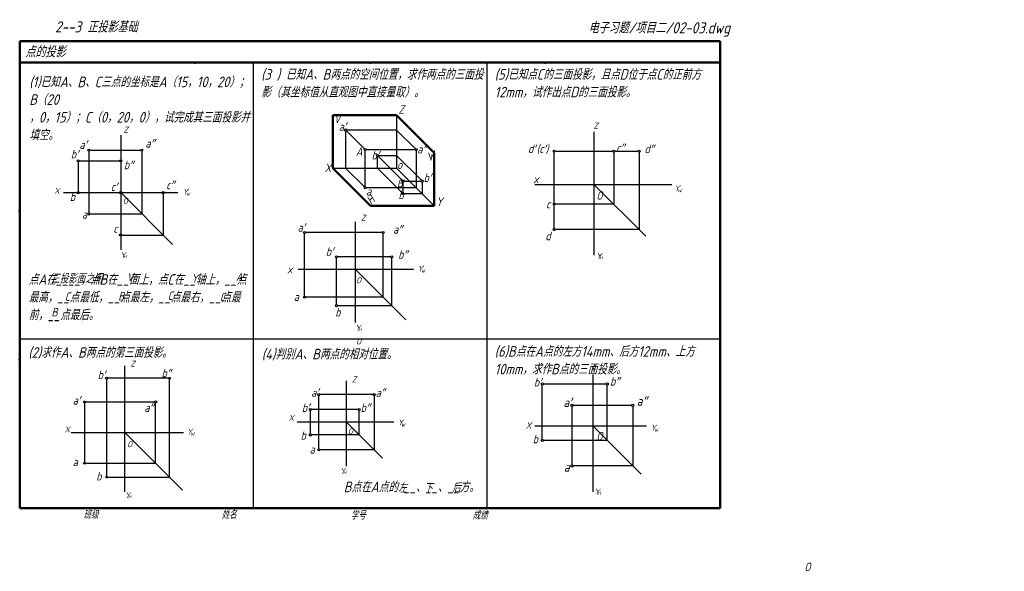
# Model space of a CAD drawing. Header units: millimetres. Extents: x 79 to 543, y 42 to 302.
import ezdxf

# ---------------------------------------------------------------- set-up
doc = ezdxf.new("R2010")
doc.units = ezdxf.units.MM
doc.header["$LTSCALE"] = 0.7
for name, color, linetype, lineweight in [('文字层', 227, 'Continuous', 20), ('答案层', 1, 'Continuous', 25), ('粗实线层', 7, 'Continuous', 50)]:
    doc.layers.add(name, color=color, linetype=linetype, lineweight=lineweight)
doc.layers.add('细实线层', color=7, linetype='Continuous')
doc.styles.add('工程字体（斜）', font='gbeitc.shx', dxfattribs={"bigfont": 'gbcbig.shx'})
doc.styles.add('工程斜体', font='gbeitc.shx', dxfattribs={"bigfont": 'gbcbig.shx'})

msp = doc.modelspace()

# ---------------------------------------------------------------- linework, layer by layer
at = {"layer": '答案层', "ltscale": 0.5}
for p, q in [((111.48, 240.21), (111.48, 211.21)), ((111.98, 240.71), (135.98, 240.71)), ((136.48, 240.21), (136.48, 210.71)), ((106.48, 235.21), (106.48, 220.71)), ((106.98, 235.71), (126.48, 235.71)), ((146.48, 220.71), (146.48, 200.71)), ((111.98, 210.71), (136.48, 210.71)), ((126.48, 200.71), (146.48, 200.71)), ((213.14, 171.91), (213.14, 201.41)), ((249.65, 201.91), (213.64, 201.91)), ((250.15, 171.41), (250.15, 201.41)), ((253.65, 190.41), (228.65, 190.41)), ((228.15, 167.91), (228.15, 189.91)), ((254.15, 167.41), (254.15, 189.91)), ((250.15, 171.41), (213.64, 171.41)), ((254.15, 167.41), (228.65, 167.41))]:
    msp.add_line(p, q, dxfattribs=at)
at = {"layer": '答案层'}
for p, q in [((359.21, 240.28), (370.21, 240.28)), ((370.71, 239.78), (370.71, 203.28)), ((330.71, 203.78), (330.71, 214.78)), ((370.71, 203.28), (331.21, 203.28)), ((119.89, 87.01), (119.89, 132.73)), ((149.52, 133.23), (120.39, 133.23)), ((325.09, 104.42), (325.09, 130.02)), ((325.59, 130.52), (355.19, 130.52)), ((355.69, 103.92), (355.69, 130.02)), ((109.82, 122.08), (142.44, 122.08)), ((142.94, 93.18), (142.94, 121.58)), ((355.69, 103.92), (325.59, 103.92)), ((109.82, 93.18), (142.94, 93.18))]:
    msp.add_line(p, q, dxfattribs=at)
at = {"layer": '答案层', "ltscale": 0.5}
for centre in [(111.48, 240.71), (136.48, 240.71), (106.48, 235.71), (126.48, 235.71), (106.48, 220.71), (126.48, 220.71), (146.48, 220.71), (126.48, 200.71), (213.14, 201.91), (250.15, 201.91), (228.15, 190.41), (254.15, 190.41), (213.14, 171.41), (228.15, 167.41), (119.89, 133.23), (142.94, 122.08)]:
    msp.add_circle(centre, 0.5, dxfattribs=at)
at = {"layer": '答案层'}
for centre in [(330.71, 240.28), (370.71, 240.28), (330.71, 203.28), (325.09, 130.52), (355.69, 130.52), (325.09, 103.92)]:
    msp.add_circle(centre, 0.5, dxfattribs=at)
at = {"layer": '答案层', "ltscale": 0.5}
for start, end in [(90, 270), (270, 90)]:
    msp.add_arc((111.48, 210.71), 0.5, start, end, dxfattribs=at)
at = {"layer": '粗实线层', "color": 7, "ltscale": 0.5}
for p, q in [((408.91, 292.03), (78.91, 292.03)), ((78.91, 292.03), (78.91, 282.03)), ((408.91, 282.03), (408.91, 292.03)), ((408.91, 282.03), (78.91, 282.03)), ((78.91, 282.03), (78.91, 72.03)), ((408.91, 72.03), (408.91, 282.03)), ((226.45, 232.2), (226.45, 257.2)), ((226.45, 257.2), (256.45, 257.2)), ((274.13, 239.52), (256.45, 257.2)), ((274.13, 214.52), (274.13, 239.52)), ((244.13, 214.52), (226.45, 232.2)), ((274.13, 214.52), (244.13, 214.52)), ((78.91, 72.03), (408.91, 72.03))]:
    msp.add_line(p, q, dxfattribs=at)
at = {"layer": '粗实线层', "color": 7}
for p in [(161.41, 282.03), (243.91, 282.03), (326.41, 282.03), (78.91, 212.03), (78.91, 142.03)]:
    msp.add_point(p, dxfattribs=at)
at = {"layer": '细实线层', "color": 7, "ltscale": 0.5}
for p, q in [((188.91, 282.03), (188.91, 72.03)), ((298.91, 282.03), (298.91, 72.03)), ((256.45, 257.2), (256.45, 232.2)), ((126.48, 247.71), (126.48, 193.71)), ((232.45, 249.7), (232.45, 232.2)), ((232.81, 249.85), (241.29, 241.36)), ((256.45, 250.2), (232.95, 250.2)), ((265.29, 241.36), (256.45, 250.2)), ((349.57, 191.25), (349.57, 249.42)), ((241.64, 223.51), (241.64, 240.51)), ((242.14, 241.01), (265.14, 241.01)), ((247.45, 232.2), (247.45, 237.7)), ((259.12, 226.53), (247.81, 237.85)), ((247.95, 238.2), (256.45, 238.2)), ((256.45, 238.2), (268.12, 226.53)), ((265.64, 240.51), (265.64, 223.01)), ((330.71, 215.78), (330.71, 239.78)), ((331.21, 240.28), (358.21, 240.28)), ((358.71, 239.78), (358.71, 215.28)), ((226.45, 232.2), (256.45, 232.2)), ((232.45, 232.2), (241.29, 223.36)), ((259.12, 220.53), (247.45, 232.2)), ((256.45, 232.2), (274.13, 214.52)), ((265.64, 223.01), (242.14, 223.01)), ((259.47, 220.68), (259.47, 225.68)), ((259.97, 226.18), (267.97, 226.18)), ((268.47, 225.68), (268.47, 220.18)), ((386.05, 224.42), (321.57, 224.42)), ((349.57, 224.42), (373.79, 200.2)), ((99.48, 220.71), (153.48, 220.71)), ((126.48, 220.71), (150.88, 196.3)), ((268.47, 220.18), (259.97, 220.18)), ((358.71, 215.28), (331.21, 215.28)), ((237.15, 159.56), (237.15, 206.91)), ((264.41, 184.41), (210.15, 184.41)), ((237.15, 184.41), (260.77, 160.79)), ((78.91, 151.76), (408.91, 151.76)), ((128.5, 79.65), (128.5, 139)), ((348.99, 79.66), (348.99, 135.04)), ((149.52, 86.61), (149.52, 132.83)), ((232.85, 91.78), (232.85, 132.04)), ((245.35, 125.48), (220.35, 125.48)), ((109.42, 121.68), (109.42, 93.58)), ((219.85, 99.98), (219.85, 124.98)), ((245.85, 124.98), (245.85, 99.48)), ((215.85, 106.98), (215.85, 117.98)), ((238.35, 118.48), (216.35, 118.48)), ((238.85, 106.48), (238.85, 117.98)), ((339.09, 92.47), (339.09, 119.97)), ((339.36, 120.52), (367.14, 120.52)), ((367.69, 119.97), (367.69, 91.92)), ((255.21, 112.48), (209.59, 112.48)), ((232.85, 112.48), (249.81, 95.53)), ((103.21, 107.63), (156.11, 107.63)), ((128.5, 107.63), (155.61, 80.52)), ((374.13, 110.62), (321.55, 110.62)), ((348.99, 110.62), (371.67, 87.93)), ((238.85, 106.48), (216.35, 106.48)), ((245.85, 99.48), (220.35, 99.48)), ((367.69, 91.92), (339.64, 91.92)), ((120.29, 86.61), (149.52, 86.61))]:
    msp.add_line(p, q, dxfattribs=at)
for centre, radius in [((232.45, 250.2), 0.5), ((241.64, 241.01), 0.5), ((265.64, 241.01), 0.5), ((247.45, 238.2), 0.5), ((358.71, 240.28), 0.5), ((241.64, 223.01), 0.5), ((259.47, 226.18), 0.5), ((268.47, 226.18), 0.5), ((259.47, 220.18), 0.5), ((330.71, 215.28), 0.5), ((149.52, 133.23), 0.4), ((219.85, 125.48), 0.5), ((245.85, 125.48), 0.5), ((109.42, 122.08), 0.4), ((339.09, 120.52), 0.55), ((367.69, 120.52), 0.55), ((215.85, 118.48), 0.5), ((238.85, 118.48), 0.5), ((215.85, 106.48), 0.5), ((219.85, 99.48), 0.5), ((109.42, 93.18), 0.4), ((339.09, 91.92), 0.55), ((119.89, 86.61), 0.4)]:
    msp.add_circle(centre, radius, dxfattribs=at)
at = {"layer": '细实线层', "color": 7}
for p in [(78.91, 212.03), (78.91, 142.03)]:
    msp.add_point(p, dxfattribs=at)

# ---------------------------------------------------------------- texts
at = {"layer": '文字层', "color": 7, "style": '工程字体（斜）'}
for s, p in [('班级', (108.94, 67.06)), ('姓名', (174.03, 67.04)), ('学号', (234.8, 66.66)), ('成绩', (292.23, 66.66))]:
    msp.add_text(s, height=3.5, dxfattribs=at).set_placement(p)
at = {"layer": '答案层', "ltscale": 0.5, "style": '工程斜体'}
for s, p in [('a″', (138.14, 241.9)), ('b′', (103.02, 236.85)), ('a′', (107.06, 241.28)), ('d′', (318.33, 239.36)), ('(c′)', (322.4, 239.36)), ('d″', (373.24, 239.3)), ('b″', (127.99, 231.74)), ('c′', (121.83, 221.47)), ('c″', (147.88, 222.29)), ('b', (102.51, 216.76)), ('a', (108.24, 208.47)), ('c', (123.01, 201.76)), ('a′', (209.81, 202.26)), ('a″', (254.78, 201.41)), ('d', (326.52, 198.28)), ('b′', (223.12, 190.98)), ('b″', (257.2, 189.57)), ('三投影面之间', (93.66, 177.97)), ('V', (129.31, 178.91)), ('Y', (159.74, 178.28)), ('A', (180.73, 178.91)), ('C', (100.14, 169.69)), ('B', (125.32, 169.9)), ('C', (148.62, 170.11)), ('C', (173.18, 169.48)), ('a', (208, 169.63)), ('B', (93.84, 162.35)), ('b', (227.55, 162.38)), ('b′', (115.64, 132.82)), ('b′', (321.12, 129.35)), ('b″', (357, 129.74)), ('a″', (137.66, 117.37)), ('b', (320.59, 102.55)), ('左', (257.16, 79.31)), ('后', (282.55, 79.31)), ('下', (269.32, 79.18))]:
    msp.add_text(s, height=4, dxfattribs=at).set_placement(p)
at = {"layer": '细实线层', "color": 7, "ltscale": 0.5}
for s, height, style, p in [('    2--3 正投影基础 ', 5.25, '工程字体（斜）', (84.19, 296.2)), ('电子习题/项目二/02-03.dwg', 5.25, '工程字体（斜）', (346.77, 295.76)), ('点的投影', 5.25, '工程字体（斜）', (81.5, 284.46)), ('Z', 4, '工程斜体', (257.33, 257.92)), ('V', 4, '工程斜体', (226.85, 253.42)), ('Z', 2.8, '工程斜体', (127.77, 248.96)), ('a′', 4, '工程斜体', (229.19, 249.85)), ('Z', 2.8, '工程斜体', (349.15, 250.83)), ('A', 4, '工程斜体', (237.26, 238.07)), ('a″', 4, '工程斜体', (266.22, 239.19)), ('c″', 4, '工程斜体', (359.88, 239.8)), ('b′', 4, '工程斜体', (244.68, 236.36)), ('X', 4, '工程斜体', (222.51, 230.36)), ('o', 4, '工程斜体', (256.66, 231.84)), ('b″', 4, '工程斜体', (269.18, 225.74)), ('X', 2.8, '工程斜体', (320.76, 225.09)), ('X', 2.8, '工程斜体', (95.15, 220.16)), ('B', 3.6, '工程斜体', (256.67, 223.28)), ('Y', 2.8, '工程斜体', (387.21, 221.36)), ('O', 2.8, '工程斜体', (127.46, 215.44)), ('Y', 2.8, '工程斜体', (155.62, 219.76)), ('W', 1.68, '工程斜体', (157.17, 219.21)), ('a', 4, '工程斜体', (242.08, 219.31)), ('b', 4, '工程斜体', (257.3, 217.64)), ('Y', 4, '工程斜体', (275.07, 214.44)), ('O', 4, '工程斜体', (350.52, 217.38)), ('W', 1.68, '工程斜体', (388.75, 220.81)), ('c', 4, '工程斜体', (326.83, 213.29)), ('Z', 2.8, '工程斜体', (239.67, 207.53)), ('Y', 2.8, '工程斜体', (126.22, 189.76)), ('H', 1.68, '工程斜体', (127.77, 189.67)), ('Y', 2.8, '工程斜体', (350.41, 189.38)), ('H', 1.68, '工程斜体', (351.96, 189.28)), ('Y', 2.8, '工程斜体', (266.29, 183.47)), ('X', 2.8, '工程斜体', (204.81, 182.58)), ('W', 1.68, '工程斜体', (267.83, 182.92)), ('O', 2.8, '工程斜体', (237.35, 177.97)), ('Y', 2.8, '工程斜体', (236.89, 155.57)), ('H', 1.68, '工程斜体', (238.44, 155.48)), ('(2)求作A、B两点的第三面投影。', 5, '工程斜体', (82.95, 142.86)), ('O', 2.8, '工程斜体', (237.35, 149.15)), ('(4)判别A、B两点的相对位置。', 5, '工程斜体', (192.95, 142.08)), ('Z', 2.8, '工程斜体', (131.02, 138.65)), ('Z', 2.8, '工程斜体', (348.19, 137.3)), ('b″', 4, '工程斜体', (145.74, 133.65)), ('Z', 2.8, '工程斜体', (235.37, 131.26)), ('a′', 4, '工程斜体', (216.23, 124.47)), ('a″', 4, '工程斜体', (246.62, 124.47)), ('a′', 4, '工程斜体', (103.91, 120.81)), ('b′', 4, '工程斜体', (211.8, 117.36)), ('b″', 4, '工程斜体', (239.51, 117.36)), ('a′', 4.4, '工程斜体', (335.05, 119.62)), ('a″', 4.4, '工程斜体', (369.59, 120.27)), ('X', 2.8, '工程斜体', (205.56, 113.15)), ('Y', 2.8, '工程斜体', (256.98, 110.96)), ('W', 1.68, '工程斜体', (258.53, 110.42)), ('X', 3.08, '工程斜体', (317.3, 109.45)), ('X', 2.8, '工程斜体', (100.02, 107.68)), ('Y', 2.8, '工程斜体', (157.63, 106.69)), ('W', 1.68, '工程斜体', (159.18, 106.14)), ('b', 4, '工程斜体', (211.25, 104.26)), ('O', 2.8, '工程斜体', (233.48, 106.86)), ('O', 4, '工程斜体', (350.52, 103.92)), ('Y', 2.8, '工程斜体', (376.11, 108.51)), ('W', 1.68, '工程斜体', (377.66, 107.96)), ('O', 2.8, '工程斜体', (129.51, 100.72)), ('a', 4, '工程斜体', (215.49, 97.71)), ('a', 4, '工程斜体', (103.9, 91.81)), ('b', 4, '工程斜体', (114.96, 85.02)), ('Y', 2.8, '工程斜体', (229.7, 88.18)), ('H', 1.68, '工程斜体', (231.25, 88.08)), ('a', 4.4, '工程斜体', (335.27, 89.15)), ('B点在A点的 __、__、__方。', 5, '工程斜体', (231.55, 79.5)), ('Y', 2.8, '工程斜体', (128.42, 76.69)), ('Y', 2.8, '工程斜体', (349.51, 78.31)), ('H', 1.68, '工程斜体', (351.06, 78.22)), ('H', 1.68, '工程斜体', (129.97, 76.59)), ('O', 4, '工程斜体', (448.52, 42.29))]:
    msp.add_text(s, height=height, dxfattribs=dict(at, style=style)).set_placement(p)
at = {"layer": '细实线层', "color": 7, "ltscale": 0.5, "style": '工程斜体'}
for s, rotation, p in [('W', 21.7851, (271.66, 235.34)), ('H', 45, (244.49, 214.76))]:
    msp.add_text(s, height=4, rotation=rotation, dxfattribs=at).set_placement(p)
at = {"layer": '细实线层', "color": 7, "ltscale": 0.5, "char_height": 5, "attachment_point": 1, "style": '工程斜体'}
for s, insert, width in [('(3 ) 已知A、B两点的空间位置，求作两点的三面投影（其坐标值从直观图中直接量取）。', (192.66, 278.92), 105.4259), ('(5)已知点C的三面投影，且点D位于点C的正前方12mm，试作出点D的三面投影。', (302.66, 278.92), 104.4175), ('(1)已知A、B、C三点的坐标是A（15，10，20）；B（20\\P，0，15）；C（0，20，0），试完成其三面投影并填空。', (83.42, 275.39), 106.4266), ('点A在____，点B在__面上，点C在__轴上，__点最高，__点最低，__点最左，__点最右，__点最前，__点最后。', (83.1, 182.26), 104.4175), ('(6)B点在A点的左方14mm、后方12mm、上方10mm，求作B点的三面投影。', (302.66, 148.36), 104.4175)]:
    msp.add_mtext(s, dxfattribs=dict(at, insert=insert, width=width))

doc.saveas('drawing.dxf')
